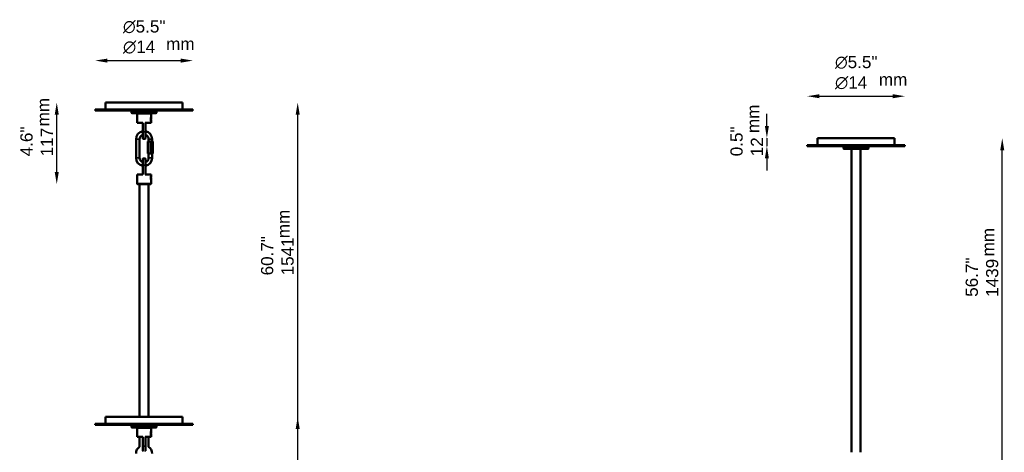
# Model space of a CAD drawing. Header units: millimetres. Extents: x 741 to 2150, y 297 to 2039.
# Tile 2 of 2: x 741 to 2150, y 1419 to 2039. Entities that reach past the tile are written whole.
import ezdxf

# ---------------------------------------------------------------- set-up
doc = ezdxf.new("R2010")
doc.units = ezdxf.units.MM
doc.header["$LTSCALE"] = 7
for name, color, linetype, lineweight in [('Symbol (ISO)', 7, 'Continuous', 25), ('Widoczne (ISO)', 7, 'Continuous', 50), ('Widoczne wąskie (ISO)', 7, 'Continuous', 35), ('Wymiar (ISO)', 7, 'Continuous', 25)]:
    doc.layers.add(name, color=color, linetype=linetype, lineweight=lineweight)
doc.styles.add('Tekst notatki (ISO)', font='arial.ttf')
doc.dimstyles.new('Domyślne (ISO)', dxfattribs={"dimscale": 7, "dimtxt": 2.5, "dimasz": 2.5, "dimexe": 3.175, "dimexo": 0, "dimgap": 0.762, "dimtad": 1, "dimdec": 1, "dimlfac": 0.03937, "dimrnd": 1e-08, "dimzin": 0, "dimdsep": 46, "dimtxsty": 'Tekst notatki (ISO)', "dimcen": 0.09, "dimdle": 10, "dimclrd": 256, "dimclre": 256, "dimclrt": 256, "dimazin": 2, "dimtfac": 1, "dimtmove": 0, "dimatfit": 3, "dimfxl": 1, "dimtolj": 1, "dimlwd": -1, "dimlwe": -1, "dimarcsym": 0})

# ---------------------------------------------------------------- blocks, each defined once
blk = doc.blocks.new('*D6')
at = {"layer": 'Defpoints', "color": 0, "transparency": 16777216}
for p in [(974.1, 1470.3), (1139, 1470.3), (919.1, 379)]:
    blk.add_point(p, dxfattribs=at)
at = {"layer": 'Wymiar (ISO)', "transparency": 16777216}
blk.add_line((1139, 396.5), (1139, 1452.8), dxfattribs=at)
for points in [[(1136.1, 1452.8), (1141.9, 1452.8), (1139, 1470.3)], [(1136.1, 396.5), (1141.9, 396.5), (1139, 379)]]:
    blk.add_solid(points, dxfattribs=at)
at = {"layer": 'Wymiar (ISO)', "transparency": 16777216, "insert": (1086.5, 1287.4), "char_height": 17.5, "attachment_point": 1, "rotation": 90, "style": 'Tekst notatki (ISO)'}
blk.add_mtext('\\A1;43.0"\\P1091', dxfattribs=at)
blk = doc.blocks.new('*D7')
at = {"layer": 'Defpoints', "color": 0, "transparency": 16777216}
for p in [(974.1, 1920.3), (1139, 1920.3), (919.1, 379)]:
    blk.add_point(p, dxfattribs=at)
at = {"layer": 'Wymiar (ISO)', "transparency": 16777216}
blk.add_line((1139, 396.5), (1139, 1902.8), dxfattribs=at)
for points in [[(1136.1, 1902.8), (1141.9, 1902.8), (1139, 1920.3)], [(1136.1, 396.5), (1141.9, 396.5), (1139, 379)]]:
    blk.add_solid(points, dxfattribs=at)
at = {"layer": 'Wymiar (ISO)', "transparency": 16777216, "insert": (1086.5, 1672.7), "char_height": 17.5, "attachment_point": 1, "rotation": 90, "style": 'Tekst notatki (ISO)'}
blk.add_mtext('\\A1;60.7"\\P1541', dxfattribs=at)
blk = doc.blocks.new('*D11')
at = {"layer": 'Defpoints', "color": 0, "transparency": 16777216}
for p in [(1938.3, 1869.3), (2147.5, 1869.3), (1938.3, 430)]:
    blk.add_point(p, dxfattribs=at)
at = {"layer": 'Wymiar (ISO)', "transparency": 16777216}
blk.add_line((2147.5, 447.5), (2147.5, 1851.8), dxfattribs=at)
for points in [[(2144.6, 1851.8), (2150.4, 1851.8), (2147.5, 1869.3)], [(2144.6, 447.5), (2150.4, 447.5), (2147.5, 430)]]:
    blk.add_solid(points, dxfattribs=at)
at = {"layer": 'Wymiar (ISO)', "transparency": 16777216, "insert": (2095.1, 1642), "char_height": 17.5, "attachment_point": 1, "rotation": 90, "style": 'Tekst notatki (ISO)'}
blk.add_mtext('\\A1;56.7"\\P1439', dxfattribs=at)
blk = doc.blocks.new('*D13')
at = {"layer": 'Defpoints', "color": 0, "transparency": 16777216}
for p in [(2008.3, 1929.3), (1868.3, 1859.3), (2008.3, 1859.3)]:
    blk.add_point(p, dxfattribs=at)
at = {"layer": 'Wymiar (ISO)', "transparency": 16777216}
blk.add_line((1885.8, 1929.3), (1990.8, 1929.3), dxfattribs=at)
for points in [[(1885.8, 1932.2), (1885.8, 1926.4), (1868.3, 1929.3)], [(1990.8, 1932.2), (1990.8, 1926.4), (2008.3, 1929.3)]]:
    blk.add_solid(points, dxfattribs=at)
at = {"layer": 'Wymiar (ISO)', "transparency": 16777216, "insert": (1908.1, 1987), "char_height": 17.5, "attachment_point": 1, "style": 'Tekst notatki (ISO)'}
blk.add_mtext('\\A1;{\\fAIGDT|b0|i0;\\ln}\\fArial|b0|i0;{\\H17.5000;5.5"}\\P∅14', dxfattribs=at)
blk = doc.blocks.new('*D14')
at = {"layer": 'Defpoints', "color": 0, "transparency": 16777216}
for p in [(1883.3, 1869.3), (1810.6, 1857.8), (1868.3, 1857.8)]:
    blk.add_point(p, dxfattribs=at)
at = {"layer": 'Wymiar (ISO)', "transparency": 16777216}
for p, q in [((1810.6, 1886.8), (1810.6, 1904.3)), ((1810.6, 1869.3), (1810.6, 1857.8)), ((1810.6, 1840.3), (1810.6, 1822.8))]:
    blk.add_line(p, q, dxfattribs=at)
for points in [[(1807.7, 1886.8), (1813.5, 1886.8), (1810.6, 1869.3)], [(1807.7, 1840.3), (1813.5, 1840.3), (1810.6, 1857.8)]]:
    blk.add_solid(points, dxfattribs=at)
at = {"layer": 'Wymiar (ISO)', "transparency": 16777216, "insert": (1758.4, 1843.3), "char_height": 17.5, "attachment_point": 1, "rotation": 90, "style": 'Tekst notatki (ISO)'}
blk.add_mtext('\\A1;0.5"\\P12', dxfattribs=at)
blk = doc.blocks.new('*D15')
at = {"layer": 'Defpoints', "color": 0, "transparency": 16777216}
for p in [(989.1, 1980.3), (849.1, 1910.3), (989.1, 1910.3)]:
    blk.add_point(p, dxfattribs=at)
at = {"layer": 'Wymiar (ISO)', "transparency": 16777216}
blk.add_line((866.6, 1980.3), (971.6, 1980.3), dxfattribs=at)
for points in [[(866.6, 1983.2), (866.6, 1977.4), (849.1, 1980.3)], [(971.6, 1983.2), (971.6, 1977.4), (989.1, 1980.3)]]:
    blk.add_solid(points, dxfattribs=at)
at = {"layer": 'Wymiar (ISO)', "transparency": 16777216, "insert": (888.9, 2038), "char_height": 17.5, "attachment_point": 1, "style": 'Tekst notatki (ISO)'}
blk.add_mtext('\\A1;{\\fAIGDT|b0|i0;\\ln}\\fArial|b0|i0;{\\H17.5000;5.5"}\\P∅14', dxfattribs=at)
blk = doc.blocks.new('*D16')
at = {"layer": 'Defpoints', "color": 0, "transparency": 16777216}
for p in [(794.1, 1920.3), (864.1, 1920.3), (909.8, 1803.3)]:
    blk.add_point(p, dxfattribs=at)
at = {"layer": 'Wymiar (ISO)', "transparency": 16777216}
blk.add_line((794.1, 1820.8), (794.1, 1902.8), dxfattribs=at)
for points in [[(791.2, 1902.8), (797, 1902.8), (794.1, 1920.3)], [(791.2, 1820.8), (797, 1820.8), (794.1, 1803.3)]]:
    blk.add_solid(points, dxfattribs=at)
at = {"layer": 'Wymiar (ISO)', "transparency": 16777216, "insert": (742, 1843.2), "char_height": 17.5, "attachment_point": 1, "rotation": 90, "style": 'Tekst notatki (ISO)'}
blk.add_mtext('\\A1;4.6"\\P117', dxfattribs=at)

msp = doc.modelspace()

# ---------------------------------------------------------------- linework, layer by layer
at = {"layer": 'Widoczne (ISO)', "linetype": 'Continuous'}
for p, q in [((974.1, 1920.32), (864.1, 1920.32)), ((864.1, 1920.32), (864.1, 1910.32)), ((974.1, 1920.32), (974.1, 1910.32)), ((989.1, 1910.32), (849.1, 1910.32)), ((849.1, 1908.82), (849.1, 1910.32)), ((849.1, 1908.82), (989.1, 1908.82)), ((901.6, 1908.82), (901.1, 1908.32)), ((937.1, 1908.32), (901.1, 1908.32)), ((901.1, 1905.32), (901.1, 1908.32)), ((901.1, 1905.32), (937.1, 1905.32)), ((901.6, 1904.82), (901.1, 1905.32)), ((936.6, 1904.82), (901.6, 1904.82)), ((909.3, 1904.82), (909.1, 1904.62)), ((929.1, 1904.62), (909.1, 1904.62)), ((909.1, 1904.62), (909.1, 1891.32)), ((928.9, 1904.82), (929.1, 1904.62)), ((929.1, 1904.62), (929.1, 1899.48)), ((936.6, 1908.82), (937.1, 1908.32)), ((936.6, 1904.82), (937.1, 1905.32)), ((937.1, 1905.32), (937.1, 1908.32)), ((989.1, 1908.82), (989.1, 1910.32)), ((909.1, 1891.32), (917.53, 1891.32)), ((917.1, 1891.32), (917.1, 1878.32)), ((920.68, 1891.32), (929.1, 1891.32)), ((921.1, 1878.32), (921.1, 1891.32)), ((929.1, 1898.82), (928.96, 1898.97)), ((929.1, 1893.82), (928.96, 1893.67)), ((929.1, 1898.82), (929.1, 1896.82)), ((929.1, 1895.82), (929.1, 1893.82)), ((929.1, 1893.16), (929.1, 1891.32)), ((917.1, 1868.94), (917.1, 1878.32)), ((921.1, 1878.32), (921.1, 1868.94)), ((907.6, 1840.82), (907.6, 1867.82)), ((912.6, 1840.82), (912.6, 1867.82)), ((924.35, 1864.32), (924.35, 1847.32)), ((924.35, 1864.32), (928.1, 1864.32)), ((925.6, 1867.82), (925.6, 1864.32)), ((928.1, 1864.32), (928.1, 1847.32)), ((928.1, 1864.32), (931.85, 1864.32)), ((930.6, 1867.82), (930.6, 1864.32)), ((931.85, 1864.32), (931.85, 1847.32)), ((1993.26, 1869.32), (1883.26, 1869.32)), ((1883.26, 1869.32), (1883.26, 1859.32)), ((1993.26, 1869.32), (1993.26, 1859.32)), ((928.1, 1847.32), (924.35, 1847.32)), ((925.6, 1847.32), (925.6, 1840.82)), ((931.85, 1847.32), (928.1, 1847.32)), ((930.6, 1847.32), (930.6, 1840.82)), ((2008.26, 1859.32), (1868.26, 1859.32)), ((1868.26, 1857.82), (1868.26, 1859.32)), ((1868.26, 1857.82), (2008.26, 1857.82)), ((1920.76, 1857.82), (1920.26, 1857.32)), ((1956.26, 1857.32), (1920.26, 1857.32)), ((1920.26, 1854.32), (1920.26, 1857.32)), ((1920.26, 1854.32), (1956.26, 1854.32)), ((1920.76, 1853.82), (1920.26, 1854.32)), ((1955.76, 1853.82), (1920.76, 1853.82)), ((1931.76, 1853.82), (1931.76, 1419.32)), ((1944.76, 1853.82), (1944.76, 1419.32)), ((1955.76, 1857.82), (1956.26, 1857.32)), ((1955.76, 1853.82), (1956.26, 1854.32)), ((1956.26, 1854.32), (1956.26, 1857.32)), ((2008.26, 1857.82), (2008.26, 1859.32)), ((917.1, 1830.32), (917.1, 1839.7)), ((921.1, 1839.7), (921.1, 1830.32)), ((917.1, 1830.32), (917.1, 1817.32)), ((921.1, 1817.32), (921.1, 1830.32)), ((917.53, 1817.32), (909.1, 1817.32)), ((909.1, 1804.02), (909.1, 1817.32)), ((929.1, 1817.32), (920.68, 1817.32)), ((929.1, 1814.82), (928.96, 1814.97)), ((929.1, 1809.82), (928.96, 1809.67)), ((929.1, 1815.48), (929.1, 1817.32)), ((929.1, 1814.82), (929.1, 1812.82)), ((929.1, 1811.82), (929.1, 1809.82)), ((929.1, 1804.02), (929.1, 1809.16)), ((909.1, 1804.02), (929.1, 1804.02)), ((909.8, 1803.32), (909.1, 1804.02)), ((928.4, 1803.32), (909.8, 1803.32)), ((912.6, 1803.32), (912.6, 1470.32)), ((925.6, 1803.32), (925.6, 1470.32)), ((928.4, 1803.32), (929.1, 1804.02)), ((974.1, 1470.32), (864.1, 1470.32)), ((864.1, 1470.32), (864.1, 1460.32)), ((974.1, 1470.32), (974.1, 1460.32)), ((989.1, 1460.32), (849.1, 1460.32)), ((849.1, 1458.82), (849.1, 1460.32)), ((849.1, 1458.82), (989.1, 1458.82)), ((901.6, 1458.82), (901.1, 1458.32)), ((937.1, 1458.32), (901.1, 1458.32)), ((901.1, 1455.32), (901.1, 1458.32)), ((901.1, 1455.32), (937.1, 1455.32)), ((901.6, 1454.82), (901.1, 1455.32)), ((936.6, 1454.82), (901.6, 1454.82)), ((909.3, 1454.82), (909.1, 1454.62)), ((929.1, 1454.62), (909.1, 1454.62)), ((909.1, 1454.62), (909.1, 1441.32)), ((928.9, 1454.82), (929.1, 1454.62)), ((929.1, 1454.62), (929.1, 1449.48)), ((936.6, 1458.82), (937.1, 1458.32)), ((936.6, 1454.82), (937.1, 1455.32)), ((937.1, 1455.32), (937.1, 1458.32)), ((989.1, 1458.82), (989.1, 1460.32)), ((909.1, 1441.32), (917.53, 1441.32)), ((912.6, 1441.32), (912.6, 1427.31)), ((917.1, 1441.32), (917.1, 1428.32)), ((920.68, 1441.32), (929.1, 1441.32)), ((921.1, 1428.32), (921.1, 1441.32)), ((925.6, 1441.32), (925.6, 1427.31)), ((929.1, 1448.82), (928.96, 1448.97)), ((929.1, 1443.82), (928.96, 1443.67)), ((929.1, 1448.82), (929.1, 1446.82)), ((929.1, 1445.82), (929.1, 1443.82)), ((929.1, 1443.16), (929.1, 1441.32)), ((917.1, 1421.27), (917.1, 1428.32)), ((921.1, 1428.32), (921.1, 1421.27))]:
    msp.add_line(p, q, dxfattribs=at)
for centre, radius, start, end in [((919.1, 1867.82), 11.5, 100.01541, 180), ((919.1, 1867.82), 11.5, 0, 79.98459), ((919.1, 1867.82), 6.5, 107.92021, 180), ((917.6, 1868.94), 0.5, 180, 260.91528), ((919.1, 1878.32), 10, 260.91528, 279.08472), ((920.6, 1868.94), 0.5, 279.08472, 0), ((919.1, 1867.82), 6.5, 0, 72.07979), ((919.1, 1840.82), 11.5, 180, 259.98459), ((919.1, 1840.82), 6.5, 180, 252.07979), ((917.6, 1839.7), 0.5, 99.08472, 180), ((919.1, 1830.32), 10, 80.91528, 99.08472), ((920.6, 1839.7), 0.5, 0, 80.91528), ((919.1, 1840.82), 11.5, 280.01541, 0), ((919.1, 1840.82), 6.5, 287.92021, 0), ((919.1, 1417.82), 11.5, 124.41739, 180), ((919.1, 1417.82), 11.5, 0, 55.58261)]:
    msp.add_arc(centre, radius, start, end, dxfattribs=at)
for points, knots in [([(929.1, 1899.48), (929.1, 1899.48), (929.09, 1899.44), (929.02, 1899.21), (928.94, 1898.91), (928.79, 1898.28), (928.73, 1897.93), (928.63, 1897.15), (928.6, 1896.72), (928.6, 1895.92), (928.63, 1895.49), (928.71, 1894.85), (928.75, 1894.6), (928.86, 1894.05), (928.93, 1893.78), (929.03, 1893.4), (929.07, 1893.28), (929.1, 1893.18), (929.1, 1893.16), (929.1, 1893.16)], [-1.86041038, -1.86041038, -1.86041038, -1.86041038, -1.79419376, -1.79419376, -1.67438148, -1.67438148, -1.58135489, -1.58135489, -1.4883283, -1.4883283, -1.39530171, -1.39530171, -1.33391262, -1.33391262, -1.237172, -1.237172, -1.16275614, -1.16275614, -1.11624623, -1.11624623, -1.11624623, -1.11624623]), ([(929.1, 1815.48), (929.1, 1815.48), (929.09, 1815.45), (929.05, 1815.29), (929, 1815.13), (928.88, 1814.69), (928.81, 1814.39), (928.69, 1813.67), (928.64, 1813.25), (928.61, 1812.66), (928.6, 1812.49), (928.6, 1811.96), (928.62, 1811.57), (928.7, 1810.93), (928.74, 1810.66), (928.83, 1810.18), (928.88, 1809.98), (928.99, 1809.54), (929.05, 1809.35), (929.1, 1809.19), (929.1, 1809.16), (929.1, 1809.16)], [-2.60457453, -2.60457453, -2.60457453, -2.60457453, -2.54510982, -2.54510982, -2.46353515, -2.46353515, -2.36645616, -2.36645616, -2.27108884, -2.27108884, -2.23249245, -2.23249245, -2.14812153, -2.14812153, -2.08069121, -2.08069121, -2.0132609, -2.0132609, -1.91679864, -1.91679864, -1.86041038, -1.86041038, -1.86041038, -1.86041038]), ([(929.1, 1449.48), (929.1, 1449.48), (929.09, 1449.44), (929.02, 1449.21), (928.94, 1448.91), (928.79, 1448.28), (928.73, 1447.93), (928.63, 1447.15), (928.6, 1446.72), (928.6, 1445.92), (928.63, 1445.49), (928.71, 1444.85), (928.75, 1444.6), (928.86, 1444.05), (928.93, 1443.78), (929.03, 1443.4), (929.07, 1443.28), (929.1, 1443.18), (929.1, 1443.16), (929.1, 1443.16)], [-1.86041038, -1.86041038, -1.86041038, -1.86041038, -1.79419376, -1.79419376, -1.67438148, -1.67438148, -1.58135489, -1.58135489, -1.4883283, -1.4883283, -1.39530171, -1.39530171, -1.33391262, -1.33391262, -1.237172, -1.237172, -1.16275614, -1.16275614, -1.11624623, -1.11624623, -1.11624623, -1.11624623])]:
    msp.add_open_spline(points, degree=3, knots=knots, dxfattribs=at)
for points, weights in [([(928.61, 1896.82), (928.88, 1896.82), (929.1, 1896.82)], [1.00015455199, 1.00422365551, 1]), ([(929.1, 1895.82), (928.88, 1895.82), (928.61, 1895.82)], [1, 1.00422365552, 1.00015455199]), ([(928.61, 1812.82), (928.88, 1812.82), (929.1, 1812.82)], [1.00015455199, 1.00422365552, 1]), ([(929.1, 1811.82), (928.88, 1811.82), (928.61, 1811.82)], [1, 1.00422365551, 1.00015455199]), ([(928.61, 1446.82), (928.88, 1446.82), (929.1, 1446.82)], [1.00015455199, 1.00422365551, 1]), ([(929.1, 1445.82), (928.88, 1445.82), (928.61, 1445.82)], [1, 1.00422365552, 1.00015455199])]:
    msp.add_rational_spline(points, weights, degree=2, dxfattribs=at)
at = {"layer": 'Widoczne wąskie (ISO)', "linetype": 'Continuous'}
for p, q in [((917.53, 1878.32), (917.53, 1891.32)), ((920.68, 1891.32), (920.68, 1878.32)), ((917.1, 1878.32), (917.53, 1878.32)), ((917.53, 1878.32), (917.53, 1868.45)), ((920.68, 1878.32), (917.53, 1878.32)), ((920.68, 1868.45), (920.68, 1878.32)), ((920.68, 1878.32), (921.1, 1878.32)), ((912.6, 1867.82), (907.6, 1867.82)), ((925.6, 1867.82), (930.6, 1867.82)), ((912.6, 1840.82), (907.6, 1840.82)), ((917.53, 1840.19), (917.53, 1830.32)), ((920.68, 1830.32), (920.68, 1840.19)), ((925.6, 1840.82), (930.6, 1840.82)), ((917.1, 1830.32), (917.53, 1830.32)), ((917.53, 1817.32), (917.53, 1830.32)), ((920.68, 1830.32), (917.53, 1830.32)), ((920.68, 1830.32), (920.68, 1817.32)), ((920.68, 1830.32), (921.1, 1830.32)), ((917.53, 1428.32), (917.53, 1441.32)), ((920.68, 1441.32), (920.68, 1428.32)), ((917.1, 1428.32), (917.53, 1428.32)), ((917.53, 1428.32), (917.53, 1420.72)), ((920.68, 1428.32), (917.53, 1428.32)), ((920.68, 1420.72), (920.68, 1428.32)), ((920.68, 1428.32), (921.1, 1428.32))]:
    msp.add_line(p, q, dxfattribs=at)

# ---------------------------------------------------------------- texts
at = {"layer": 'Symbol (ISO)', "char_height": 17.5, "width": 40.7355, "attachment_point": 1, "style": 'Tekst notatki (ISO)'}
for insert in [(950.66, 2012.99), (1970.9, 1961.97)]:
    msp.add_mtext('\\fArial|b0|i0;mm', dxfattribs=dict(at, insert=insert))
at = {"layer": 'Symbol (ISO)', "char_height": 17.5, "width": 40.7355, "attachment_point": 1, "rotation": 90, "style": 'Tekst notatki (ISO)'}
for insert in [(765.94, 1886.08), (1782.06, 1876.54), (1109.8, 1725.95), (2118.5, 1699.91)]:
    msp.add_mtext('\\fArial|b0|i0;mm', dxfattribs=dict(at, insert=insert))

# ---------------------------------------------------------------- dimensions: what is measured, and where the dimension line sits
at = {"layer": 'Wymiar (ISO)'}
for base, p1, p2, angle, text, override, picture, middle in [((989.1, 1980.32), (849.1, 1910.32), (989.1, 1910.32), 180, '{\\fAIGDT|b0|i0;\\ln}\\fArial|b0|i0;{\\H17.5000;<>"}\\P∅14', {"dimgap": 0.762, "dimdec": 1, "dimlfac": 0.03937, "dimpost": '\\X', "dimse1": 1, "dimse2": 1, "dimtol": 0, "dimlim": 0, "dimtp": 0, "dimtm": 0, "dimtdec": 2, "dimtofl": 0, "dimatfit": 1, "dimtvp": -0.25}, '*D15', (919.1, 1980.32)), ((2008.26, 1929.32), (1868.26, 1859.32), (2008.26, 1859.32), 180, '{\\fAIGDT|b0|i0;\\ln}\\fArial|b0|i0;{\\H17.5000;<>"}\\P∅14', {"dimgap": 0.762, "dimdec": 1, "dimlfac": 0.03937, "dimpost": '\\X', "dimse1": 1, "dimse2": 1, "dimtol": 0, "dimlim": 0, "dimtp": 0, "dimtm": 0, "dimtdec": 2, "dimtofl": 0, "dimatfit": 1, "dimtvp": -0.25}, '*D13', (1938.26, 1929.32)), ((794.1, 1920.32), (909.8, 1803.32), (864.1, 1920.32), 270, '<>"\\P117', {"dimgap": 0.762, "dimdec": 1, "dimlfac": 0.03937, "dimpost": '\\X', "dimse1": 1, "dimse2": 1, "dimtol": 0, "dimlim": 0, "dimtp": 0, "dimtm": 0, "dimtdec": 2, "dimtofl": 0, "dimatfit": 1, "dimtvp": -0.25}, '*D16', (794.1, 1863.82)), ((1138.97, 1920.32), (919.1, 379.04), (974.1, 1920.32), 270, '<>"\\P1541', {"dimgap": 0.762, "dimdec": 1, "dimlfac": 0.03937, "dimpost": '\\X', "dimse1": 1, "dimse2": 1, "dimtol": 0, "dimlim": 0, "dimtp": 0, "dimtm": 0, "dimtdec": 2, "dimtofl": 0, "dimatfit": 1, "dimtvp": -0.25}, '*D7', (1138.97, 1699.76)), ((1810.59, 1857.82), (1883.26, 1869.32), (1868.26, 1857.82), 270, '<>"\\P12', {"dimgap": 0.762, "dimdec": 1, "dimlfac": 0.03937, "dimpost": '\\X', "dimse1": 1, "dimse2": 1, "dimtol": 0, "dimlim": 0, "dimtp": 0, "dimtm": 0, "dimtdec": 2, "dimtofl": 1, "dimatfit": 1, "dimtvp": -0.25}, '*D14', (1810.59, 1863.57)), ((2147.53, 1869.32), (1938.26, 430.04), (1938.26, 1869.32), 90, '<>"\\P1439', {"dimgap": 0.762, "dimdec": 1, "dimlfac": 0.03937, "dimpost": '\\X', "dimse1": 1, "dimse2": 1, "dimtol": 0, "dimlim": 0, "dimtp": 0, "dimtm": 0, "dimtdec": 2, "dimtofl": 0, "dimatfit": 1, "dimtvp": -0.25}, '*D11', (2147.53, 1669.02)), ((1138.97, 1470.32), (919.1, 379.04), (974.1, 1470.32), 270, '<>"\\P1091', {"dimgap": 0.762, "dimdec": 1, "dimlfac": 0.03937, "dimpost": '\\X', "dimse1": 1, "dimse2": 1, "dimtol": 0, "dimlim": 0, "dimtp": 0, "dimtm": 0, "dimtdec": 2, "dimtofl": 0, "dimatfit": 1, "dimtvp": -0.25}, '*D6', (1138.97, 1314.78))]:
    dim = msp.add_linear_dim(base=base, p1=p1, p2=p2, angle=angle, text=text, dimstyle='Domyślne (ISO)', override=override, dxfattribs=at)
    dim.commit()
    dim.dimension.update_dxf_attribs({"geometry": picture, "text_midpoint": middle, "dimtype": 160})

doc.saveas('drawing.dxf')
